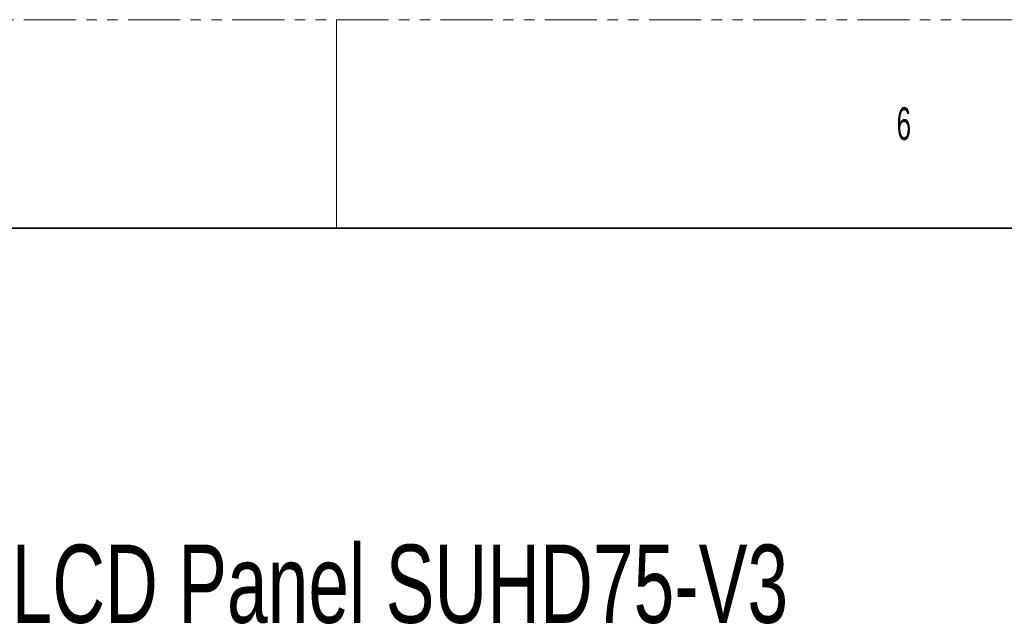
# Model space of a CAD drawing. Header units: millimetres. Extents: x 0 to 1118, y 0 to 864.
# Tile 45 of 256: x 241 to 361, y 790 to 864. Entities that reach past the tile are written whole.
import ezdxf

# ---------------------------------------------------------------- set-up
doc = ezdxf.new("R2010")
doc.units = ezdxf.units.MM
doc.linetypes.add('PHANTOM', pattern=[12.7, 6.35, -1.27, 1.27, -1.27, 1.27, -1.27])
doc.styles.add('SLDTEXTSTYLE0', font='TXT', dxfattribs={"width": 0.7})
doc.styles.add('SLDTEXTSTYLE4', font='TXT', dxfattribs={"width": 0.6})

# ---------------------------------------------------------------- blocks, each defined once
blk = doc.blocks.new('SW_NOTE_0_1')
at = {"color": 0, "linetype": 'Continuous', "lineweight": 0, "insert": (49.26, 12.28), "char_height": 9.525, "attachment_point": 2, "style": 'SLDTEXTSTYLE0'}
blk.add_mtext('LCD Panel SUHD75-V3', dxfattribs=at)

msp = doc.modelspace()

# ---------------------------------------------------------------- linework, layer by layer
at = {"color": 7, "linetype": 'PHANTOM', "lineweight": 18}
msp.add_line((0, 863.6), (1117.6, 863.6), dxfattribs=at)
at = {"color": 7, "linetype": 'Continuous', "lineweight": 18}
msp.add_line((279.4, 863.6), (279.4, 838.2), dxfattribs=at)
at = {"color": 7, "linetype": 'Continuous', "lineweight": 35}
msp.add_line((12.7, 838.2), (1104.9, 838.2), dxfattribs=at)

# ---------------------------------------------------------------- block references
at = {"color": 7, "linetype": 'Continuous', "lineweight": 0}
msp.add_blockref('SW_NOTE_0_1', (237.8657, 787.3965), dxfattribs=at)

# ---------------------------------------------------------------- texts
at = {"color": 7, "linetype": 'Continuous', "lineweight": 0, "insert": (347.6625, 852.9292), "char_height": 3.9688, "attachment_point": 1, "style": 'SLDTEXTSTYLE4'}
msp.add_mtext('6', dxfattribs=at)

doc.saveas('drawing.dxf')
